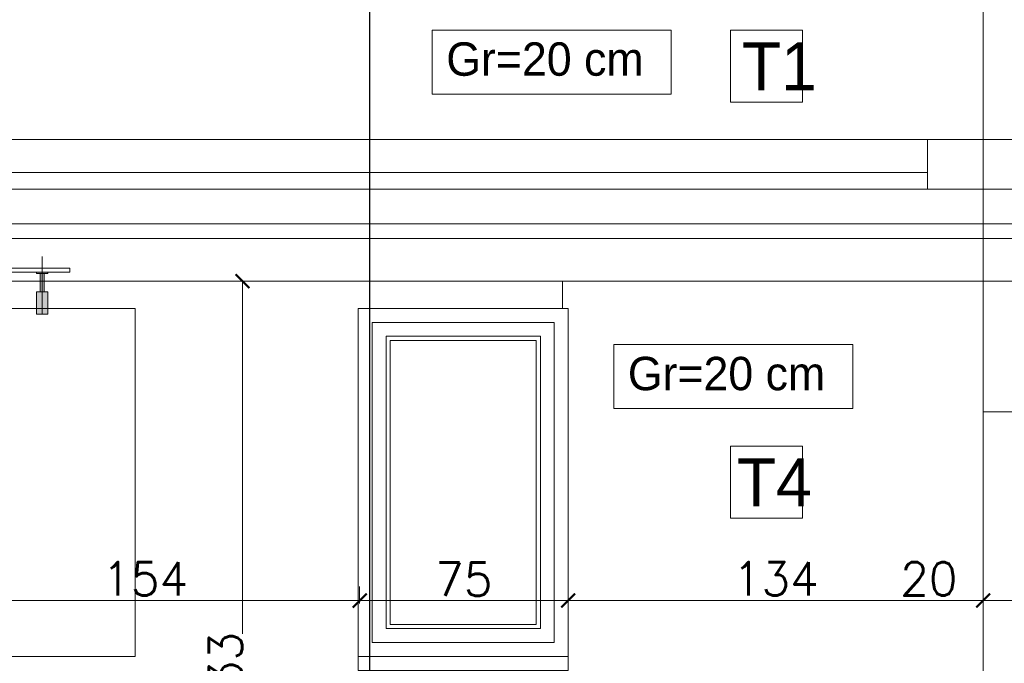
# Model space of a CAD drawing. Header units: millimetres. Extents: x -740 to 33545, y -26688 to 22494.
# Tile 204 of 256: x 10196 to 10550, y 13225 to 13456. Entities that reach past the tile are written whole.
import ezdxf
from ezdxf.lldxf.tags import DXFTag

# ---------------------------------------------------------------- set-up
doc = ezdxf.new("R2010")
doc.units = ezdxf.units.MM
doc.header["$MEASUREMENT"] = 0
doc.layers.get('Defpoints').update_dxf_attribs({"color": 252})
doc.layers.add('a3', color=252, linetype='Continuous', lineweight=30, plot=False)
for name, color, linetype, lineweight in [('A_l.przerywana', 252, 'ICAD_ISO03W100', 9), ('A_l.widokowa', 252, 'Continuous', 18), ('l.przerywana', 252, 'ICAD_ISO03W100', 5), ('l.widokowa', 252, 'Continuous', 15), ('l.wypełnien', 252, 'Continuous', 5), ('linia opisowa', 252, 'Continuous', 9), ('wymiarowanie', 252, 'Continuous', 9)]:
    doc.layers.add(name, color=color, linetype=linetype, lineweight=lineweight)
doc.styles.add('styl2', font='simplex.shx')
tags = doc.linetypes.add('ICAD_ISO03W100', pattern=[30, 12, -18]).pattern_tags.tags
tags[6:7] = [DXFTag(74, 4), DXFTag(75, 0), DXFTag(340, '0'), DXFTag(46, 1.0), DXFTag(50, 0.0), DXFTag(44, 0.0), DXFTag(45, 0.0)]
tags[4:5] = [DXFTag(74, 4), DXFTag(75, 0), DXFTag(340, '0'), DXFTag(46, 1.0), DXFTag(50, 0.0), DXFTag(44, 0.0), DXFTag(45, 0.0)]
doc.dimstyles.new('Skala 1-50', dxfattribs={"dimtxt": 12, "dimasz": 5, "dimexe": 1, "dimexo": 1, "dimgap": 1.5, "dimtad": 1, "dimdec": 1, "dimrnd": 0.5, "dimtxsty": 'styl2', "dimblk": 'ARCHTICK', "dimcen": 5, "dimadec": 0, "dimazin": 0, "dimtfac": 1, "dimtdec": 1, "dimtmove": 1, "dimatfit": 3, "dimldrblk": 'ARCHTICK', "dimfxl": 0, "dimlwd": -1, "dimlwe": -1, "dimarcsym": 0})

# ---------------------------------------------------------------- blocks, each defined once
blk = doc.blocks.new('_ArchTick')
at = {"color": 0, "linetype": 'ByBlock', "const_width": 0.15}
blk.add_lwpolyline([(-0.5, -0.5), (0.5, 0.5)], dxfattribs=at)
blk = doc.blocks.new('*D2405')
at = {"layer": 'Defpoints', "color": 0}
for p in [(10318.44, 13271.01), (10393.38, 13273.11), (10393.38, 13247.05)]:
    blk.add_point(p, dxfattribs=at)
at = {"layer": 'wymiarowanie', "color": 0}
for p, q in [((10318.44, 13252.05), (10318.44, 13246.05)), ((10393.38, 13252.05), (10393.38, 13246.05)), ((10318.44, 13247.05), (10393.38, 13247.05))]:
    blk.add_line(p, q, dxfattribs=at)
at = {"layer": 'wymiarowanie', "color": 0, "xscale": 5, "yscale": 5, "zscale": 5, "rotation": 180}
blk.add_blockref('_ArchTick', (10318.44, 13247.05), dxfattribs=at)
at = {"layer": 'wymiarowanie', "color": 0, "xscale": 5, "yscale": 5, "zscale": 5}
blk.add_blockref('_ArchTick', (10393.38, 13247.05), dxfattribs=at)
at = {"layer": 'wymiarowanie', "color": 0, "insert": (10355.91, 13254.7), "char_height": 12, "attachment_point": 5, "style": 'styl2'}
blk.add_mtext('75', dxfattribs=at)
blk = doc.blocks.new('*D2406')
at = {"layer": 'Defpoints', "color": 0}
for p in [(10393.38, 13273.11), (10542.48, 13268.16), (10542.48, 13247.05)]:
    blk.add_point(p, dxfattribs=at)
at = {"layer": 'wymiarowanie', "color": 0}
for p, q in [((10393.38, 13252.05), (10393.38, 13246.05)), ((10542.48, 13252.05), (10542.48, 13246.05)), ((10393.38, 13247.05), (10542.48, 13247.05))]:
    blk.add_line(p, q, dxfattribs=at)
at = {"layer": 'wymiarowanie', "color": 0, "xscale": 5, "yscale": 5, "zscale": 5, "rotation": 180}
blk.add_blockref('_ArchTick', (10393.38, 13247.05), dxfattribs=at)
at = {"layer": 'wymiarowanie', "color": 0, "xscale": 5, "yscale": 5, "zscale": 5}
blk.add_blockref('_ArchTick', (10542.48, 13247.05), dxfattribs=at)
at = {"layer": 'wymiarowanie', "color": 0, "insert": (10467.93, 13254.85), "char_height": 12, "attachment_point": 5, "style": 'styl2'}
blk.add_mtext('134', dxfattribs=at)
blk = doc.blocks.new('*D2407')
at = {"layer": 'Defpoints', "color": 0}
for p in [(10562.53, 13272.97), (10542.48, 13268.16), (10562.53, 13247.05)]:
    blk.add_point(p, dxfattribs=at)
at = {"layer": 'wymiarowanie', "color": 0}
for p, q in [((10542.48, 13252.05), (10542.48, 13246.05)), ((10562.53, 13252.05), (10562.53, 13246.05)), ((10542.48, 13247.05), (10512.71, 13247.05)), ((10542.48, 13247.05), (10562.53, 13247.05))]:
    blk.add_line(p, q, dxfattribs=at)
at = {"layer": 'wymiarowanie', "color": 0, "xscale": 5, "yscale": 5, "zscale": 5, "rotation": 180}
blk.add_blockref('_ArchTick', (10542.48, 13247.05), dxfattribs=at)
at = {"layer": 'wymiarowanie', "color": 0, "xscale": 5, "yscale": 5, "zscale": 5}
blk.add_blockref('_ArchTick', (10562.53, 13247.05), dxfattribs=at)
at = {"layer": 'wymiarowanie', "color": 0, "insert": (10522.95, 13254.85), "char_height": 12, "attachment_point": 5, "style": 'styl2'}
blk.add_mtext('20', dxfattribs=at)
blk = doc.blocks.new('*D2408')
at = {"layer": 'Defpoints', "color": 0}
for p in [(10249.06, 13361.83), (10276.35, 13361.83), (10237.83, 13129)]:
    blk.add_point(p, dxfattribs=at)
at = {"layer": 'wymiarowanie', "color": 0}
for p, q in [((10271.35, 13361.83), (10277.35, 13361.83)), ((10276.35, 13361.83), (10276.35, 13235.14)), ((10276.35, 13129), (10276.35, 13205.52)), ((10271.35, 13129), (10277.35, 13129))]:
    blk.add_line(p, q, dxfattribs=at)
at = {"layer": 'wymiarowanie', "color": 0, "xscale": 5, "yscale": 5, "zscale": 5}
for p, rotation in [((10276.35, 13361.83), 90), ((10276.35, 13129), 270)]:
    blk.add_blockref('_ArchTick', p, dxfattribs=dict(at, rotation=rotation))
at = {"layer": 'wymiarowanie', "color": 0, "insert": (10270.27, 13220.33), "char_height": 12, "attachment_point": 5, "rotation": 90, "style": 'styl2'}
blk.add_mtext('233', dxfattribs=at)
blk = doc.blocks.new('*D2514')
at = {"layer": 'Defpoints', "color": 0}
for p in [(10318.44, 13271.01), (10164.28, 13268.71), (10318.44, 13247.05)]:
    blk.add_point(p, dxfattribs=at)
at = {"layer": 'wymiarowanie', "color": 0}
for p, q in [((10164.28, 13252.05), (10164.28, 13246.05)), ((10318.44, 13252.05), (10318.44, 13246.05)), ((10164.28, 13247.05), (10318.44, 13247.05))]:
    blk.add_line(p, q, dxfattribs=at)
at = {"layer": 'wymiarowanie', "color": 0, "xscale": 5, "yscale": 5, "zscale": 5, "rotation": 180}
blk.add_blockref('_ArchTick', (10164.28, 13247.05), dxfattribs=at)
at = {"layer": 'wymiarowanie', "color": 0, "xscale": 5, "yscale": 5, "zscale": 5}
blk.add_blockref('_ArchTick', (10318.44, 13247.05), dxfattribs=at)
at = {"layer": 'wymiarowanie', "color": 0, "insert": (10241.36, 13254.85), "char_height": 12, "attachment_point": 5, "style": 'styl2'}
blk.add_mtext('154', dxfattribs=at)

msp = doc.modelspace()

# ---------------------------------------------------------------- hatches: boundary and pattern name
at = {"layer": 'l.wypełnien'}
h = msp.add_hatch(color=256, dxfattribs=at)
h.paths.add_polyline_path([(10204.37, 13358), (10204.37, 13364.5), (10203.62, 13364.5), (10203.62, 13358)])
h.paths.add_polyline_path([(10205.12, 13358), (10205.12, 13364.5), (10204.37, 13364.5), (10204.37, 13358)])
h.paths.add_polyline_path([(10204.37, 13364.5), (10205.12, 13364.5), (10206.37, 13364.5), (10206.37, 13365), (10204.37, 13365)])
h.paths.add_polyline_path([(10202.37, 13364.5), (10203.62, 13364.5), (10204.37, 13364.5), (10204.37, 13365), (10202.37, 13365)])
msp.add_hatch(color=256, dxfattribs=at).paths.add_polyline_path([(10202.37, 13350), (10206.37, 13350), (10206.37, 13358), (10205.12, 13358), (10203.62, 13358), (10202.37, 13358)])

# ---------------------------------------------------------------- linework, layer by layer
at = {"layer": 'a3'}
msp.add_lwpolyline([(10322.07, 12610.78), (10322.07, 14095.78), (8222.07, 14095.78), (8222.07, 12610.78), (10322.07, 12610.78)], dxfattribs=at)
at = {"layer": 'A_l.przerywana', "ltscale": 0.2}
msp.add_line((10204.37, 13350, -439.6), (10204.37, 13370.72, -439.6), dxfattribs=at)
at = {"layer": 'A_l.przerywana', "ltscale": 0.3}
msp.add_lwpolyline([(10162.1, 13352), (10237.83, 13352), (10237.83, 13227), (10162.1, 13227)], close=True, dxfattribs=at)
at = {"layer": 'A_l.widokowa'}
for p, q in [((10203.62, 13358, -439.6), (10203.62, 13364.5, -439.6)), ((10205.12, 13358, -439.6), (10205.12, 13364.5, -439.6))]:
    msp.add_line(p, q, dxfattribs=at)
at = {"layer": 'A_l.widokowa', "elevation": -439.6}
for points in [[(10013.37, 13366.5), (10214.37, 13366.5), (10214.37, 13365), (10013.37, 13365)], [(10202.37, 13364.5), (10206.37, 13364.5), (10206.37, 13365), (10202.37, 13365)]]:
    msp.add_lwpolyline(points, close=True, dxfattribs=at)
msp.add_lwpolyline([(10202.37, 13358), (10206.37, 13358), (10206.37, 13350), (10202.37, 13350), (10202.37, 13358)], dxfattribs=at)
at = {"layer": 'A_l.widokowa'}
msp.add_lwpolyline([(10317.94, 13352), (10393.37, 13352), (10393.37, 13227), (10317.94, 13227)], close=True, dxfattribs=at)
at = {"layer": 'l.przerywana', "ltscale": 0.3}
msp.add_line((10542.47, 13505.4), (10542.47, 13076), dxfattribs=at)
at = {"layer": 'l.widokowa'}
for p, q in [((10562.49, 13412.72), (10028.09, 13412.72)), ((10522.49, 13412.72), (10522.5, 13394.88)), ((10522.49, 13400.8), (10028.09, 13400.8)), ((10562.5, 13394.88), (10028.09, 13394.88)), ((10562.5, 13382.38), (10028.09, 13382.38)), ((10562.5, 13377.14), (10028.09, 13377.14)), ((10562.5, 13361.83), (10028.09, 13361.83))]:
    msp.add_line(p, q, dxfattribs=at)
msp.add_lwpolyline([(10317.94, 13227), (10393.37, 13227), (10393.37, 13221.97), (10317.94, 13221.97)], close=True, dxfattribs=at)
at = {"layer": 'l.wypełnien'}
msp.add_line((10391.38, 13361.83), (10391.38, 13352), dxfattribs=at)
for points in [[(10322.94, 13347), (10388.37, 13347), (10388.37, 13232), (10322.94, 13232)], [(10327.94, 13342), (10383.37, 13342), (10383.37, 13237), (10327.94, 13237)], [(10329.44, 13340.5), (10381.87, 13340.5), (10381.87, 13238.5), (10329.44, 13238.5)]]:
    msp.add_lwpolyline(points, close=True, dxfattribs=at)
at = {"layer": 'linia opisowa'}
msp.add_lwpolyline([(10542.48, 13314.84), (10723.28, 13314.84)], dxfattribs=at)
at = {"layer": 'wymiarowanie'}
for points in [[(10344.55, 13452.04), (10430.4, 13452.04), (10430.4, 13429.03), (10344.55, 13429.03)], [(10409.78, 13339.06), (10495.63, 13339.06), (10495.63, 13316.05), (10409.78, 13316.05)]]:
    msp.add_lwpolyline(points, close=True, dxfattribs=at)
for points in [[(10451.69, 13452.04), (10477.61, 13452.04), (10477.61, 13426.12), (10451.69, 13426.12), (10451.69, 13452.04)], [(10451.69, 13302.56), (10477.61, 13302.56), (10477.61, 13276.64), (10451.69, 13276.64), (10451.69, 13302.56)]]:
    msp.add_lwpolyline(points, dxfattribs=at)

# ---------------------------------------------------------------- texts
at = {"layer": 'wymiarowanie', "attachment_point": 1}
for s, insert, char_height, width in [('{\\fCentury Gothic|b0|i0|c238|p34;Gr=20 cm}\\P\\pi621.52874;{\\fCentury Gothic|b0|i0|c238|p34;\\H1.00000x; }', (10349.57, 13447.61), 12, 621.5287), ('{\\fCentury Gothic|b0|i0|c238|p34;T1}', (10455.75, 13447.67), 17.28, 25.92), ('\\pi621.52874;{\\fCentury Gothic|b0|i0|c238|p34;}\\P{\\fCentury Gothic|b0|i0|c238|p34;Daszek szklany systemowy o wym. 300 x 120 cm wykonany ze szkła }\\P{\\fCentury Gothic|b0|i0|c238|p34;bezpiecznego 6.6.3 ESG/VSG}\\P{\\fCentury Gothic|b0|i0|c238|p34;mocowany na wspornikach w konstrukcji stalowej }\\P{\\fCentury Gothic|b0|i0|c238|p34;ocynkowancy i malowanych proszkowo w kolorze RAL 7016}', (8290.7, 13388.64), 8, 621.5287), ('{\\fCentury Gothic|b0|i0|c238|p34;Gr=20 cm}\\P\\pi621.52874;{\\fCentury Gothic|b0|i0|c238|p34;\\H1.00000x; }', (10414.8, 13334.62), 12, 621.5287), ('{\\fCentury Gothic|b0|i0|c238|p34;T4}', (10453.93, 13298.19), 17.28, 25.92)]:
    msp.add_mtext(s, dxfattribs=dict(at, insert=insert, char_height=char_height, width=width))

# ---------------------------------------------------------------- dimensions: what is measured, and where the dimension line sits
at = {"layer": 'wymiarowanie'}
dim = msp.add_linear_dim(base=(10276.35, 13361.83), p1=(10237.83, 13129), p2=(10249.06, 13361.83), angle=90, dimstyle='Skala 1-50', dxfattribs=at)
dim.commit()
dim.dimension.update_dxf_attribs({"geometry": '*D2408', "text_midpoint": (10278.07, 13220.33), "dimtype": 160})
for base, p1, p2, picture, middle in [((10318.44, 13247.05), (10164.28, 13268.71), (10318.44, 13271.01), '*D2514', (10241.36, 13254.85)), ((10393.38, 13247.05), (10318.44, 13271.01), (10393.38, 13273.11), '*D2405', (10355.91, 13254.7))]:
    dim = msp.add_linear_dim(base=base, p1=p1, p2=p2, dimstyle='Skala 1-50', dxfattribs=at)
    dim.commit()
    dim.dimension.update_dxf_attribs({"geometry": picture, "text_midpoint": middle})
dim = msp.add_linear_dim(base=(10542.48, 13247.05), p1=(10393.38, 13273.11), p2=(10542.48, 13268.16), text='134', dimstyle='Skala 1-50', dxfattribs=at)
dim.commit()
dim.dimension.update_dxf_attribs({"geometry": '*D2406', "text_midpoint": (10467.93, 13254.85)})
dim = msp.add_linear_dim(base=(10562.5312, 13247.0534), p1=(10542.4767, 13268.1636), p2=(10562.5312, 13272.9651), dimstyle='Skala 1-50', dxfattribs=at)
dim.commit()
dim.dimension.update_dxf_attribs({"geometry": '*D2407', "text_midpoint": (10522.9502, 13247.0534), "dimtype": 160})

doc.saveas('drawing.dxf')
